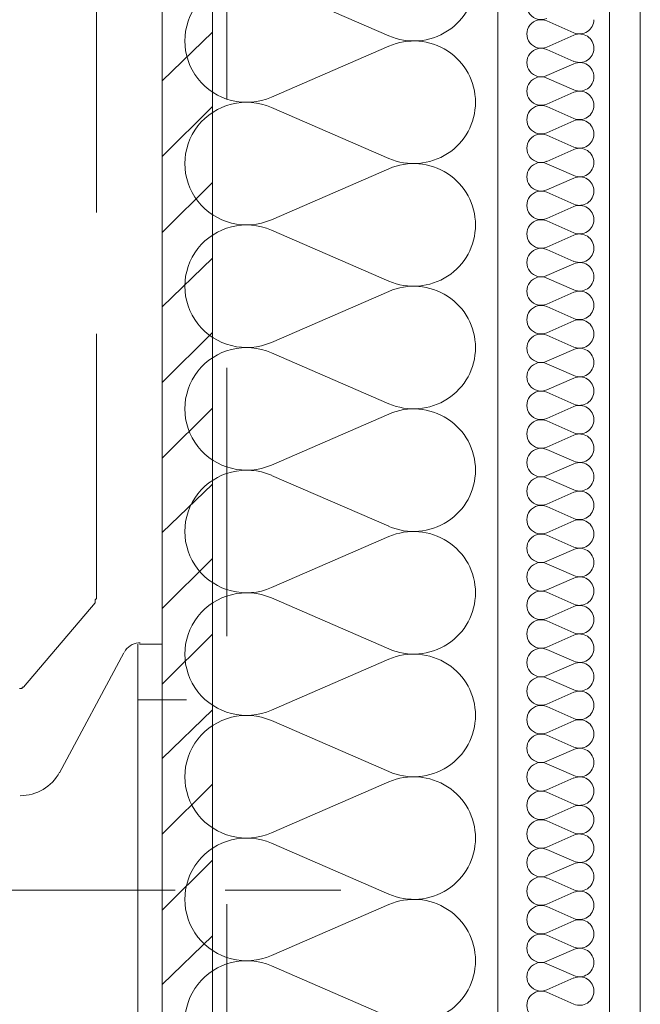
# Model space of a CAD drawing. Header units: millimetres. Extents: x 178516 to 426772, y -178579 to -115871.
# Tile 102 of 256: x 265407 to 265684, y -125404 to -124964. Entities that reach past the tile are written whole.
import ezdxf

# ---------------------------------------------------------------- set-up
doc = ezdxf.new("R2010")
doc.units = ezdxf.units.MM
doc.header["$MEASUREMENT"] = 0
doc.linetypes.add('Przerywana', pattern=[240, 120, -120])
doc.layers.get('0').update_dxf_attribs({"color": 252, "lineweight": 5})
for name, color, linetype, lineweight in [('Nowe_320-W Umeblowanie_Nr_pióra__103', 252, 'Continuous', 5), ('Nowe_320-W Umeblowanie_Nr_pióra__181', 252, 'Continuous', 5), ('Nowe_820-G Rysunki Obrazki_Nr_pióra__1', 252, 'Continuous', 5), ('Nowe_820-G Rysunki Obrazki_Nr_pióra__161', 252, 'Continuous', 5), ('Nowe_820-G Rysunki Obrazki_Nr_pióra__27', 252, 'Continuous', 5), ('Nowe_Nowe_220(1)-A Ściany zewnętrzne_Nr_pióra__103', 252, 'Continuous', 5), ('Nowe_Nowe_220(1)-A Ściany zewnętrzne_Nr_pióra__57', 252, 'Continuous', 5)]:
    doc.layers.add(name, color=color, linetype=linetype, lineweight=lineweight)

# ---------------------------------------------------------------- blocks, each defined once
blk = doc.blocks.new('podkład 20251118')
at = {"layer": 'Nowe_320-W Umeblowanie_Nr_pióra__103', "color": 252, "linetype": 'Continuous', "lineweight": 5}
for p, q in [((265519.24, -124948.22), (265571.76, -124971.04)), ((265571.76, -124975.64), (265519.24, -124998.46)), ((265519.24, -125003.07), (265571.76, -125025.89)), ((265571.76, -125030.49), (265519.24, -125053.31)), ((265519.24, -125057.92), (265571.76, -125080.74)), ((265571.76, -125085.35), (265519.24, -125108.16)), ((265519.24, -125112.77), (265571.76, -125135.59)), ((265571.76, -125140.2), (265519.24, -125163.02)), ((265519.24, -125167.63), (265571.76, -125190.44)), ((265571.76, -125195.05), (265519.24, -125217.87)), ((265519.24, -125222.48), (265571.76, -125245.3)), ((265571.76, -125249.9), (265519.24, -125272.72)), ((265519.24, -125277.33), (265571.76, -125300.15)), ((265571.76, -125304.76), (265519.24, -125327.57)), ((265519.24, -125332.18), (265571.76, -125355)), ((265571.76, -125359.61), (265519.24, -125382.43)), ((265519.24, -125387.03), (265571.76, -125409.85))]:
    blk.add_line(p, q, dxfattribs=at)
at = {"layer": 'Nowe_320-W Umeblowanie_Nr_pióra__103', "color": 252, "linetype": 'Continuous', "lineweight": 5, "extrusion": (0, 0, -1)}
for centre, major_axis, start_param, end_param in [((265508.15, -124973.34), (-27.65, 0), 4.299595, 8.266775), ((265582.86, -124945.91), (-27.65, 0), 3.141593, 5.125182), ((265582.86, -125000.76), (-27.65, 0), 1.158003, 3.141593), ((265508.15, -125028.19), (-27.65, 0), 4.299595, 8.266775), ((265582.86, -125000.77), (-27.65, 0), 3.141593, 5.125182), ((265582.86, -125055.62), (-27.65, 0), 1.158003, 3.141593), ((265508.15, -125083.04), (27.65, 0), 1.158002, 5.125182), ((265582.86, -125055.62), (-27.65, 0), 3.141593, 5.125182), ((265582.86, -125110.47), (-27.65, 0), 1.158003, 3.141593), ((265508.15, -125137.9), (-27.65, 0), 4.299595, 8.266775), ((265582.86, -125110.47), (-27.65, 0), 3.141593, 5.125182), ((265582.86, -125165.32), (-27.65, 0), 1.158003, 3.141593), ((265508.15, -125192.75), (-27.65, 0), 4.299595, 8.266775), ((265582.86, -125165.32), (-27.65, 0), 3.141593, 5.125182), ((265582.86, -125220.17), (-27.65, 0), 1.158003, 3.141593), ((265508.15, -125247.6), (-27.65, 0), 4.299595, 8.266775), ((265582.86, -125220.17), (-27.65, 0), 3.141593, 5.125182), ((265582.86, -125275.02), (-27.65, 0), 1.158003, 3.141593), ((265508.15, -125302.45), (27.65, 0), 1.158002, 5.125182), ((265582.86, -125275.03), (-27.65, 0), 3.141593, 5.125182), ((265582.86, -125329.88), (-27.65, 0), 1.158003, 3.141593), ((265508.15, -125357.3), (-27.65, 0), 4.299595, 8.266775), ((265582.86, -125329.88), (-27.65, 0), 3.141593, 5.125182), ((265582.86, -125384.73), (-27.65, 0), 1.158003, 3.141593), ((265508.15, -125412.16), (-27.65, 0), 4.299595, 8.266775), ((265582.86, -125384.73), (-27.65, 0), 3.141593, 5.125182)]:
    blk.add_ellipse(centre, major_axis=major_axis, ratio=0.991967, start_param=start_param, end_param=end_param, dxfattribs=at)
at = {"layer": 'Nowe_320-W Umeblowanie_Nr_pióra__181', "color": 252, "linetype": 'Continuous', "lineweight": 5}
for p, q in [((265642.44, -124964.35), (265654.56, -124969.67)), ((265642.44, -124964.35), (265654.56, -124969.67)), ((265642.44, -124964.35), (265654.56, -124969.67)), ((265654.56, -124970.74), (265642.44, -124976.06)), ((265654.56, -124970.74), (265642.44, -124976.06)), ((265654.56, -124970.74), (265642.44, -124976.06)), ((265642.44, -124977.13), (265654.56, -124982.45)), ((265642.44, -124977.13), (265654.56, -124982.45)), ((265642.44, -124977.13), (265654.56, -124982.45)), ((265654.56, -124983.52), (265642.44, -124988.84)), ((265654.56, -124983.52), (265642.44, -124988.84)), ((265654.56, -124983.52), (265642.44, -124988.84)), ((265642.44, -124989.91), (265654.56, -124995.23)), ((265642.44, -124989.91), (265654.56, -124995.23)), ((265642.44, -124989.91), (265654.56, -124995.23)), ((265654.56, -124996.3), (265642.44, -125001.62)), ((265654.56, -124996.3), (265642.44, -125001.62)), ((265654.56, -124996.3), (265642.44, -125001.62)), ((265642.44, -125002.69), (265654.56, -125008.01)), ((265642.44, -125002.69), (265654.56, -125008.01)), ((265642.44, -125002.69), (265654.56, -125008.01)), ((265654.56, -125009.08), (265642.44, -125014.4)), ((265654.56, -125009.08), (265642.44, -125014.4)), ((265654.56, -125009.08), (265642.44, -125014.4)), ((265642.44, -125015.47), (265654.56, -125020.79)), ((265642.44, -125015.47), (265654.56, -125020.79)), ((265642.44, -125015.47), (265654.56, -125020.79)), ((265654.56, -125021.86), (265642.44, -125027.18)), ((265654.56, -125021.86), (265642.44, -125027.18)), ((265654.56, -125021.86), (265642.44, -125027.18)), ((265642.44, -125028.25), (265654.56, -125033.57)), ((265642.44, -125028.25), (265654.56, -125033.57)), ((265642.44, -125028.25), (265654.56, -125033.57)), ((265654.56, -125034.64), (265642.44, -125039.96)), ((265654.56, -125034.64), (265642.44, -125039.96)), ((265654.56, -125034.64), (265642.44, -125039.96)), ((265642.44, -125041.03), (265654.56, -125046.35)), ((265642.44, -125041.03), (265654.56, -125046.35)), ((265642.44, -125041.03), (265654.56, -125046.35)), ((265654.56, -125047.42), (265642.44, -125052.74)), ((265654.56, -125047.42), (265642.44, -125052.74)), ((265654.56, -125047.42), (265642.44, -125052.74)), ((265642.44, -125053.81), (265654.56, -125059.13)), ((265642.44, -125053.81), (265654.56, -125059.13)), ((265642.44, -125053.81), (265654.56, -125059.13)), ((265654.56, -125060.2), (265642.44, -125065.52)), ((265654.56, -125060.2), (265642.44, -125065.52)), ((265654.56, -125060.2), (265642.44, -125065.52)), ((265642.44, -125066.59), (265654.56, -125071.91)), ((265642.44, -125066.59), (265654.56, -125071.91)), ((265642.44, -125066.59), (265654.56, -125071.91)), ((265654.56, -125072.98), (265642.44, -125078.3)), ((265654.56, -125072.98), (265642.44, -125078.3)), ((265654.56, -125072.98), (265642.44, -125078.3)), ((265642.44, -125079.37), (265654.56, -125084.69)), ((265642.44, -125079.37), (265654.56, -125084.69)), ((265642.44, -125079.37), (265654.56, -125084.69)), ((265654.56, -125085.76), (265642.44, -125091.08)), ((265654.56, -125085.76), (265642.44, -125091.08)), ((265654.56, -125085.76), (265642.44, -125091.08)), ((265642.44, -125092.15), (265654.56, -125097.47)), ((265642.44, -125092.15), (265654.56, -125097.47)), ((265642.44, -125092.15), (265654.56, -125097.47)), ((265654.56, -125098.54), (265642.44, -125103.85)), ((265654.56, -125098.54), (265642.44, -125103.85)), ((265654.56, -125098.54), (265642.44, -125103.85)), ((265642.44, -125104.93), (265654.56, -125110.24)), ((265642.44, -125104.93), (265654.56, -125110.24)), ((265642.44, -125104.93), (265654.56, -125110.24)), ((265654.56, -125111.32), (265642.44, -125116.63)), ((265654.56, -125111.32), (265642.44, -125116.63)), ((265654.56, -125111.32), (265642.44, -125116.63)), ((265642.44, -125117.71), (265654.56, -125123.02)), ((265642.44, -125117.71), (265654.56, -125123.02)), ((265642.44, -125117.71), (265654.56, -125123.02)), ((265654.56, -125124.1), (265642.44, -125129.41)), ((265654.56, -125124.1), (265642.44, -125129.41)), ((265654.56, -125124.1), (265642.44, -125129.41)), ((265642.44, -125130.49), (265654.56, -125135.8)), ((265642.44, -125130.49), (265654.56, -125135.8)), ((265642.44, -125130.49), (265654.56, -125135.8)), ((265654.56, -125136.88), (265642.44, -125142.19)), ((265654.56, -125136.88), (265642.44, -125142.19)), ((265654.56, -125136.88), (265642.44, -125142.19)), ((265642.44, -125143.27), (265654.56, -125148.58)), ((265642.44, -125143.27), (265654.56, -125148.58)), ((265642.44, -125143.27), (265654.56, -125148.58)), ((265654.56, -125149.66), (265642.44, -125154.97)), ((265654.56, -125149.66), (265642.44, -125154.97)), ((265654.56, -125149.66), (265642.44, -125154.97)), ((265642.44, -125156.05), (265654.56, -125161.36)), ((265642.44, -125156.05), (265654.56, -125161.36)), ((265642.44, -125156.05), (265654.56, -125161.36)), ((265654.56, -125162.44), (265642.44, -125167.75)), ((265654.56, -125162.44), (265642.44, -125167.75)), ((265654.56, -125162.44), (265642.44, -125167.75)), ((265642.44, -125168.83), (265654.56, -125174.14)), ((265642.44, -125168.83), (265654.56, -125174.14)), ((265642.44, -125168.83), (265654.56, -125174.14)), ((265654.56, -125175.22), (265642.44, -125180.53)), ((265654.56, -125175.22), (265642.44, -125180.53)), ((265654.56, -125175.22), (265642.44, -125180.53)), ((265642.44, -125181.61), (265654.56, -125186.92)), ((265642.44, -125181.61), (265654.56, -125186.92)), ((265642.44, -125181.61), (265654.56, -125186.92)), ((265654.56, -125188), (265642.44, -125193.31)), ((265654.56, -125188), (265642.44, -125193.31)), ((265654.56, -125188), (265642.44, -125193.31)), ((265642.44, -125194.39), (265654.56, -125199.7)), ((265642.44, -125194.39), (265654.56, -125199.7)), ((265642.44, -125194.39), (265654.56, -125199.7)), ((265654.56, -125200.78), (265642.44, -125206.09)), ((265654.56, -125200.78), (265642.44, -125206.09)), ((265654.56, -125200.78), (265642.44, -125206.09)), ((265642.44, -125207.17), (265654.56, -125212.48)), ((265642.44, -125207.17), (265654.56, -125212.48)), ((265642.44, -125207.17), (265654.56, -125212.48)), ((265654.56, -125213.56), (265642.44, -125218.87)), ((265654.56, -125213.56), (265642.44, -125218.87)), ((265654.56, -125213.56), (265642.44, -125218.87)), ((265642.44, -125219.95), (265654.56, -125225.26)), ((265642.44, -125219.95), (265654.56, -125225.26)), ((265642.44, -125219.95), (265654.56, -125225.26)), ((265654.56, -125226.34), (265642.44, -125231.65)), ((265654.56, -125226.34), (265642.44, -125231.65)), ((265654.56, -125226.34), (265642.44, -125231.65)), ((265642.44, -125232.73), (265654.56, -125238.04)), ((265642.44, -125232.73), (265654.56, -125238.04)), ((265642.44, -125232.73), (265654.56, -125238.04)), ((265654.56, -125239.12), (265642.44, -125244.43)), ((265654.56, -125239.12), (265642.44, -125244.43)), ((265654.56, -125239.12), (265642.44, -125244.43)), ((265642.44, -125245.51), (265654.56, -125250.82)), ((265642.44, -125245.51), (265654.56, -125250.82)), ((265642.44, -125245.51), (265654.56, -125250.82)), ((265654.56, -125251.9), (265642.44, -125257.21)), ((265654.56, -125251.9), (265642.44, -125257.21)), ((265654.56, -125251.9), (265642.44, -125257.21)), ((265642.44, -125258.29), (265654.56, -125263.6)), ((265642.44, -125258.29), (265654.56, -125263.6)), ((265642.44, -125258.29), (265654.56, -125263.6)), ((265654.56, -125264.68), (265642.44, -125269.99)), ((265654.56, -125264.68), (265642.44, -125269.99)), ((265654.56, -125264.68), (265642.44, -125269.99)), ((265642.44, -125271.07), (265654.56, -125276.38)), ((265642.44, -125271.07), (265654.56, -125276.38)), ((265642.44, -125271.07), (265654.56, -125276.38)), ((265654.56, -125277.45), (265642.44, -125282.77)), ((265654.56, -125277.45), (265642.44, -125282.77)), ((265654.56, -125277.45), (265642.44, -125282.77)), ((265642.44, -125283.84), (265654.56, -125289.16)), ((265642.44, -125283.84), (265654.56, -125289.16)), ((265642.44, -125283.84), (265654.56, -125289.16)), ((265654.56, -125290.23), (265642.44, -125295.55)), ((265654.56, -125290.23), (265642.44, -125295.55)), ((265654.56, -125290.23), (265642.44, -125295.55)), ((265642.44, -125296.62), (265654.56, -125301.94)), ((265642.44, -125296.62), (265654.56, -125301.94)), ((265642.44, -125296.62), (265654.56, -125301.94)), ((265654.56, -125303.01), (265642.44, -125308.33)), ((265654.56, -125303.01), (265642.44, -125308.33)), ((265654.56, -125303.01), (265642.44, -125308.33)), ((265642.44, -125309.4), (265654.56, -125314.72)), ((265642.44, -125309.4), (265654.56, -125314.72)), ((265642.44, -125309.4), (265654.56, -125314.72)), ((265654.56, -125315.79), (265642.44, -125321.11)), ((265654.56, -125315.79), (265642.44, -125321.11)), ((265654.56, -125315.79), (265642.44, -125321.11)), ((265642.44, -125322.18), (265654.56, -125327.5)), ((265642.44, -125322.18), (265654.56, -125327.5)), ((265642.44, -125322.18), (265654.56, -125327.5)), ((265654.56, -125328.57), (265642.44, -125333.89)), ((265654.56, -125328.57), (265642.44, -125333.89)), ((265654.56, -125328.57), (265642.44, -125333.89)), ((265642.44, -125334.96), (265654.56, -125340.28)), ((265642.44, -125334.96), (265654.56, -125340.28)), ((265642.44, -125334.96), (265654.56, -125340.28)), ((265654.56, -125341.35), (265642.44, -125346.67)), ((265654.56, -125341.35), (265642.44, -125346.67)), ((265654.56, -125341.35), (265642.44, -125346.67)), ((265642.44, -125347.74), (265654.56, -125353.06)), ((265642.44, -125347.74), (265654.56, -125353.06)), ((265642.44, -125347.74), (265654.56, -125353.06)), ((265654.56, -125354.13), (265642.44, -125359.45)), ((265654.56, -125354.13), (265642.44, -125359.45)), ((265654.56, -125354.13), (265642.44, -125359.45)), ((265642.44, -125360.52), (265654.56, -125365.84)), ((265642.44, -125360.52), (265654.56, -125365.84)), ((265642.44, -125360.52), (265654.56, -125365.84)), ((265654.56, -125366.91), (265642.44, -125372.23)), ((265654.56, -125366.91), (265642.44, -125372.23)), ((265654.56, -125366.91), (265642.44, -125372.23)), ((265642.44, -125373.3), (265654.56, -125378.62)), ((265642.44, -125373.3), (265654.56, -125378.62)), ((265642.44, -125373.3), (265654.56, -125378.62)), ((265654.56, -125379.69), (265642.44, -125385.01)), ((265654.56, -125379.69), (265642.44, -125385.01)), ((265654.56, -125379.69), (265642.44, -125385.01)), ((265642.44, -125386.08), (265654.56, -125391.4)), ((265642.44, -125386.08), (265654.56, -125391.4)), ((265642.44, -125386.08), (265654.56, -125391.4)), ((265654.56, -125392.47), (265642.44, -125397.79)), ((265654.56, -125392.47), (265642.44, -125397.79)), ((265654.56, -125392.47), (265642.44, -125397.79)), ((265642.44, -125398.86), (265654.56, -125404.18)), ((265642.44, -125398.86), (265654.56, -125404.18)), ((265642.44, -125398.86), (265654.56, -125404.18))]:
    blk.add_line(p, q, dxfattribs=at)
at = {"layer": 'Nowe_320-W Umeblowanie_Nr_pióra__181', "color": 252, "linetype": 'Continuous', "lineweight": 5, "extrusion": (0, 0, -1)}
for centre, major_axis, start_param, end_param in [((265639.88, -124957.42), (6.39, 0), 1.158002, 5.125182), ((265639.88, -124957.42), (6.39, 0), 1.158002, 5.125182), ((265639.88, -124957.42), (6.39, 0), 1.158002, 5.125182), ((265639.88, -124970.2), (6.39, 0), 1.158002, 5.125182), ((265639.88, -124970.2), (6.39, 0), 1.158002, 5.125182), ((265639.88, -124970.2), (6.39, 0), 1.158002, 5.125182), ((265657.12, -124963.81), (-6.39, 0), 3.141593, 5.125182), ((265657.12, -124963.81), (-6.39, 0), 3.141593, 5.125182), ((265657.12, -124963.81), (-6.39, 0), 3.141593, 5.125182), ((265657.12, -124976.59), (-6.39, 0), 1.158003, 3.141593), ((265657.12, -124976.59), (-6.39, 0), 1.158003, 3.141593), ((265657.12, -124976.59), (-6.39, 0), 1.158003, 3.141593), ((265639.88, -124982.98), (6.39, 0), 1.158002, 5.125182), ((265639.88, -124982.98), (6.39, 0), 1.158002, 5.125182), ((265639.88, -124982.98), (6.39, 0), 1.158002, 5.125182), ((265657.12, -124976.59), (-6.39, 0), 3.141593, 5.125182), ((265657.12, -124976.59), (-6.39, 0), 3.141593, 5.125182), ((265657.12, -124976.59), (-6.39, 0), 3.141593, 5.125182), ((265657.12, -124989.37), (-6.39, 0), 1.158003, 3.141593), ((265657.12, -124989.37), (-6.39, 0), 1.158003, 3.141593), ((265657.12, -124989.37), (-6.39, 0), 1.158003, 3.141593), ((265639.88, -124995.76), (-6.39, 0), 4.299595, 8.266775), ((265639.88, -124995.76), (-6.39, 0), 4.299595, 8.266775), ((265639.88, -124995.76), (-6.39, 0), 4.299595, 8.266775), ((265657.12, -124989.37), (-6.39, 0), 3.141593, 5.125182), ((265657.12, -124989.37), (-6.39, 0), 3.141593, 5.125182), ((265657.12, -124989.37), (-6.39, 0), 3.141593, 5.125182), ((265657.12, -125002.15), (-6.39, 0), 1.158003, 3.141593), ((265657.12, -125002.15), (-6.39, 0), 1.158003, 3.141593), ((265657.12, -125002.15), (-6.39, 0), 1.158003, 3.141593), ((265639.88, -125008.54), (-6.39, 0), 4.299595, 8.266775), ((265639.88, -125008.54), (-6.39, 0), 4.299595, 8.266775), ((265639.88, -125008.54), (-6.39, 0), 4.299595, 8.266775), ((265657.12, -125002.15), (-6.39, 0), 3.141593, 5.125182), ((265657.12, -125002.15), (-6.39, 0), 3.141593, 5.125182), ((265657.12, -125002.15), (-6.39, 0), 3.141593, 5.125182), ((265657.12, -125014.93), (-6.39, 0), 1.158003, 3.141593), ((265657.12, -125014.93), (-6.39, 0), 1.158003, 3.141593), ((265657.12, -125014.93), (-6.39, 0), 1.158003, 3.141593), ((265639.88, -125021.32), (-6.39, 0), 4.299595, 8.266775), ((265639.88, -125021.32), (-6.39, 0), 4.299595, 8.266775), ((265639.88, -125021.32), (-6.39, 0), 4.299595, 8.266775), ((265657.12, -125014.93), (-6.39, 0), 3.141593, 5.125182), ((265657.12, -125014.93), (-6.39, 0), 3.141593, 5.125182), ((265657.12, -125014.93), (-6.39, 0), 3.141593, 5.125182), ((265657.12, -125027.71), (-6.39, 0), 1.158003, 3.141593), ((265657.12, -125027.71), (-6.39, 0), 1.158003, 3.141593), ((265657.12, -125027.71), (-6.39, 0), 1.158003, 3.141593), ((265639.88, -125034.1), (6.39, 0), 1.158002, 5.125182), ((265639.88, -125034.1), (6.39, 0), 1.158002, 5.125182), ((265639.88, -125034.1), (6.39, 0), 1.158002, 5.125182), ((265657.12, -125027.71), (-6.39, 0), 3.141593, 5.125182), ((265657.12, -125027.71), (-6.39, 0), 3.141593, 5.125182), ((265657.12, -125027.71), (-6.39, 0), 3.141593, 5.125182), ((265657.12, -125040.49), (-6.39, 0), 1.158003, 3.141593), ((265657.12, -125040.49), (-6.39, 0), 1.158003, 3.141593), ((265657.12, -125040.49), (-6.39, 0), 1.158003, 3.141593), ((265639.88, -125046.88), (6.39, 0), 1.158002, 5.125182), ((265639.88, -125046.88), (6.39, 0), 1.158002, 5.125182), ((265639.88, -125046.88), (6.39, 0), 1.158002, 5.125182), ((265657.12, -125040.49), (-6.39, 0), 3.141593, 5.125182), ((265657.12, -125040.49), (-6.39, 0), 3.141593, 5.125182), ((265657.12, -125040.49), (-6.39, 0), 3.141593, 5.125182), ((265657.12, -125053.27), (-6.39, 0), 1.158003, 3.141593), ((265657.12, -125053.27), (-6.39, 0), 1.158003, 3.141593), ((265657.12, -125053.27), (-6.39, 0), 1.158003, 3.141593), ((265639.88, -125059.66), (6.39, 0), 1.158002, 5.125182), ((265639.88, -125059.66), (6.39, 0), 1.158002, 5.125182), ((265639.88, -125059.66), (6.39, 0), 1.158002, 5.125182), ((265657.12, -125053.27), (-6.39, 0), 3.141593, 5.125182), ((265657.12, -125053.27), (-6.39, 0), 3.141593, 5.125182), ((265657.12, -125053.27), (-6.39, 0), 3.141593, 5.125182), ((265657.12, -125066.05), (-6.39, 0), 1.158003, 3.141593), ((265657.12, -125066.05), (-6.39, 0), 1.158003, 3.141593), ((265657.12, -125066.05), (-6.39, 0), 1.158003, 3.141593), ((265639.88, -125072.44), (6.39, 0), 1.158002, 5.125182), ((265639.88, -125072.44), (6.39, 0), 1.158002, 5.125182), ((265639.88, -125072.44), (6.39, 0), 1.158002, 5.125182), ((265657.12, -125066.05), (-6.39, 0), 3.141593, 5.125182), ((265657.12, -125066.05), (-6.39, 0), 3.141593, 5.125182), ((265657.12, -125066.05), (-6.39, 0), 3.141593, 5.125182), ((265657.12, -125078.83), (-6.39, 0), 1.158003, 3.141593), ((265657.12, -125078.83), (-6.39, 0), 1.158003, 3.141593), ((265657.12, -125078.83), (-6.39, 0), 1.158003, 3.141593), ((265639.88, -125085.22), (6.39, 0), 1.158002, 5.125182), ((265639.88, -125085.22), (6.39, 0), 1.158002, 5.125182), ((265639.88, -125085.22), (6.39, 0), 1.158002, 5.125182), ((265657.12, -125078.83), (-6.39, 0), 3.141593, 5.125182), ((265657.12, -125078.83), (-6.39, 0), 3.141593, 5.125182), ((265657.12, -125078.83), (-6.39, 0), 3.141593, 5.125182), ((265657.12, -125091.61), (-6.39, 0), 1.158003, 3.141593), ((265657.12, -125091.61), (-6.39, 0), 1.158003, 3.141593), ((265657.12, -125091.61), (-6.39, 0), 1.158003, 3.141593), ((265639.88, -125098), (6.39, 0), 1.158002, 5.125182), ((265639.88, -125098), (6.39, 0), 1.158002, 5.125182), ((265639.88, -125098), (6.39, 0), 1.158002, 5.125182), ((265657.12, -125091.61), (-6.39, 0), 3.141593, 5.125182), ((265657.12, -125091.61), (-6.39, 0), 3.141593, 5.125182), ((265657.12, -125091.61), (-6.39, 0), 3.141593, 5.125182), ((265657.12, -125104.39), (-6.39, 0), 1.158003, 3.141593), ((265657.12, -125104.39), (-6.39, 0), 1.158003, 3.141593), ((265657.12, -125104.39), (-6.39, 0), 1.158003, 3.141593), ((265639.88, -125110.78), (6.39, 0), 1.158002, 5.125182), ((265639.88, -125110.78), (6.39, 0), 1.158002, 5.125182), ((265639.88, -125110.78), (6.39, 0), 1.158002, 5.125182), ((265657.12, -125104.39), (-6.39, 0), 3.141593, 5.125182), ((265657.12, -125104.39), (-6.39, 0), 3.141593, 5.125182), ((265657.12, -125104.39), (-6.39, 0), 3.141593, 5.125182), ((265657.12, -125117.17), (-6.39, 0), 1.158003, 3.141593), ((265657.12, -125117.17), (-6.39, 0), 1.158003, 3.141593), ((265657.12, -125117.17), (-6.39, 0), 1.158003, 3.141593), ((265639.88, -125123.56), (6.39, 0), 1.158002, 5.125182), ((265639.88, -125123.56), (6.39, 0), 1.158002, 5.125182), ((265639.88, -125123.56), (6.39, 0), 1.158002, 5.125182), ((265657.12, -125117.17), (-6.39, 0), 3.141593, 5.125182), ((265657.12, -125117.17), (-6.39, 0), 3.141593, 5.125182), ((265657.12, -125117.17), (-6.39, 0), 3.141593, 5.125182), ((265657.12, -125129.95), (-6.39, 0), 1.158003, 3.141593), ((265657.12, -125129.95), (-6.39, 0), 1.158003, 3.141593), ((265657.12, -125129.95), (-6.39, 0), 1.158003, 3.141593), ((265639.88, -125136.34), (6.39, 0), 1.158002, 5.125182), ((265639.88, -125136.34), (6.39, 0), 1.158002, 5.125182), ((265639.88, -125136.34), (6.39, 0), 1.158002, 5.125182), ((265657.12, -125129.95), (-6.39, 0), 3.141593, 5.125182), ((265657.12, -125129.95), (-6.39, 0), 3.141593, 5.125182), ((265657.12, -125129.95), (-6.39, 0), 3.141593, 5.125182), ((265657.12, -125142.73), (-6.39, 0), 1.158003, 3.141593), ((265657.12, -125142.73), (-6.39, 0), 1.158003, 3.141593), ((265657.12, -125142.73), (-6.39, 0), 1.158003, 3.141593), ((265639.88, -125149.12), (6.39, 0), 1.158002, 5.125182), ((265639.88, -125149.12), (6.39, 0), 1.158002, 5.125182), ((265639.88, -125149.12), (6.39, 0), 1.158002, 5.125182), ((265657.12, -125142.73), (-6.39, 0), 3.141593, 5.125182), ((265657.12, -125142.73), (-6.39, 0), 3.141593, 5.125182), ((265657.12, -125142.73), (-6.39, 0), 3.141593, 5.125182), ((265657.12, -125155.51), (-6.39, 0), 1.158003, 3.141593), ((265657.12, -125155.51), (-6.39, 0), 1.158003, 3.141593), ((265657.12, -125155.51), (-6.39, 0), 1.158003, 3.141593), ((265639.88, -125161.9), (-6.39, 0), 4.299595, 8.266775), ((265639.88, -125161.9), (-6.39, 0), 4.299595, 8.266775), ((265639.88, -125161.9), (-6.39, 0), 4.299595, 8.266775), ((265657.12, -125155.51), (-6.39, 0), 3.141593, 5.125182), ((265657.12, -125155.51), (-6.39, 0), 3.141593, 5.125182), ((265657.12, -125155.51), (-6.39, 0), 3.141593, 5.125182), ((265657.12, -125168.29), (-6.39, 0), 1.158003, 3.141593), ((265657.12, -125168.29), (-6.39, 0), 1.158003, 3.141593), ((265657.12, -125168.29), (-6.39, 0), 1.158003, 3.141593), ((265639.88, -125174.68), (-6.39, 0), 4.299595, 8.266775), ((265639.88, -125174.68), (-6.39, 0), 4.299595, 8.266775), ((265639.88, -125174.68), (-6.39, 0), 4.299595, 8.266775), ((265657.12, -125168.29), (-6.39, 0), 3.141593, 5.125182), ((265657.12, -125168.29), (-6.39, 0), 3.141593, 5.125182), ((265657.12, -125168.29), (-6.39, 0), 3.141593, 5.125182), ((265657.12, -125181.07), (-6.39, 0), 1.158003, 3.141593), ((265657.12, -125181.07), (-6.39, 0), 1.158003, 3.141593), ((265657.12, -125181.07), (-6.39, 0), 1.158003, 3.141593), ((265639.88, -125187.46), (-6.39, 0), 4.299595, 8.266775), ((265639.88, -125187.46), (-6.39, 0), 4.299595, 8.266775), ((265639.88, -125187.46), (-6.39, 0), 4.299595, 8.266775), ((265657.12, -125181.07), (-6.39, 0), 3.141593, 5.125182), ((265657.12, -125181.07), (-6.39, 0), 3.141593, 5.125182), ((265657.12, -125181.07), (-6.39, 0), 3.141593, 5.125182), ((265657.12, -125193.85), (-6.39, 0), 1.158003, 3.141593), ((265657.12, -125193.85), (-6.39, 0), 1.158003, 3.141593), ((265657.12, -125193.85), (-6.39, 0), 1.158003, 3.141593), ((265639.88, -125200.24), (6.39, 0), 1.158002, 5.125182), ((265639.88, -125200.24), (6.39, 0), 1.158002, 5.125182), ((265639.88, -125200.24), (6.39, 0), 1.158002, 5.125182), ((265657.12, -125193.85), (-6.39, 0), 3.141593, 5.125182), ((265657.12, -125193.85), (-6.39, 0), 3.141593, 5.125182), ((265657.12, -125193.85), (-6.39, 0), 3.141593, 5.125182), ((265657.12, -125206.63), (-6.39, 0), 1.158003, 3.141593), ((265657.12, -125206.63), (-6.39, 0), 1.158003, 3.141593), ((265657.12, -125206.63), (-6.39, 0), 1.158003, 3.141593), ((265639.88, -125213.02), (6.39, 0), 1.158002, 5.125182), ((265639.88, -125213.02), (6.39, 0), 1.158002, 5.125182), ((265639.88, -125213.02), (6.39, 0), 1.158002, 5.125182), ((265657.12, -125206.63), (-6.39, 0), 3.141593, 5.125182), ((265657.12, -125206.63), (-6.39, 0), 3.141593, 5.125182), ((265657.12, -125206.63), (-6.39, 0), 3.141593, 5.125182), ((265657.12, -125219.41), (-6.39, 0), 1.158003, 3.141593), ((265657.12, -125219.41), (-6.39, 0), 1.158003, 3.141593), ((265657.12, -125219.41), (-6.39, 0), 1.158003, 3.141593), ((265639.88, -125225.8), (6.39, 0), 1.158002, 5.125182), ((265639.88, -125225.8), (6.39, 0), 1.158002, 5.125182), ((265639.88, -125225.8), (6.39, 0), 1.158002, 5.125182), ((265657.12, -125219.41), (-6.39, 0), 3.141593, 5.125182), ((265657.12, -125219.41), (-6.39, 0), 3.141593, 5.125182), ((265657.12, -125219.41), (-6.39, 0), 3.141593, 5.125182), ((265657.12, -125232.19), (-6.39, 0), 1.158003, 3.141593), ((265657.12, -125232.19), (-6.39, 0), 1.158003, 3.141593), ((265657.12, -125232.19), (-6.39, 0), 1.158003, 3.141593), ((265639.88, -125238.58), (6.39, 0), 1.158002, 5.125182), ((265639.88, -125238.58), (6.39, 0), 1.158002, 5.125182), ((265639.88, -125238.58), (6.39, 0), 1.158002, 5.125182), ((265657.12, -125232.19), (-6.39, 0), 3.141593, 5.125182), ((265657.12, -125232.19), (-6.39, 0), 3.141593, 5.125182), ((265657.12, -125232.19), (-6.39, 0), 3.141593, 5.125182), ((265657.12, -125244.97), (-6.39, 0), 1.158003, 3.141593), ((265657.12, -125244.97), (-6.39, 0), 1.158003, 3.141593), ((265657.12, -125244.97), (-6.39, 0), 1.158003, 3.141593), ((265639.88, -125251.36), (6.39, 0), 1.158002, 5.125182), ((265639.88, -125251.36), (6.39, 0), 1.158002, 5.125182), ((265639.88, -125251.36), (6.39, 0), 1.158002, 5.125182), ((265657.12, -125244.97), (-6.39, 0), 3.141593, 5.125182), ((265657.12, -125244.97), (-6.39, 0), 3.141593, 5.125182), ((265657.12, -125244.97), (-6.39, 0), 3.141593, 5.125182), ((265657.12, -125257.75), (-6.39, 0), 1.158003, 3.141593), ((265657.12, -125257.75), (-6.39, 0), 1.158003, 3.141593), ((265657.12, -125257.75), (-6.39, 0), 1.158003, 3.141593), ((265639.88, -125264.14), (6.39, 0), 1.158002, 5.125182), ((265639.88, -125264.14), (6.39, 0), 1.158002, 5.125182), ((265639.88, -125264.14), (6.39, 0), 1.158002, 5.125182), ((265657.12, -125257.75), (-6.39, 0), 3.141593, 5.125182), ((265657.12, -125257.75), (-6.39, 0), 3.141593, 5.125182), ((265657.12, -125257.75), (-6.39, 0), 3.141593, 5.125182), ((265657.12, -125270.53), (-6.39, 0), 1.158003, 3.141593), ((265657.12, -125270.53), (-6.39, 0), 1.158003, 3.141593), ((265657.12, -125270.53), (-6.39, 0), 1.158003, 3.141593), ((265639.88, -125276.92), (6.39, 0), 1.158002, 5.125182), ((265639.88, -125276.92), (6.39, 0), 1.158002, 5.125182), ((265639.88, -125276.92), (6.39, 0), 1.158002, 5.125182), ((265657.12, -125270.53), (-6.39, 0), 3.141593, 5.125182), ((265657.12, -125270.53), (-6.39, 0), 3.141593, 5.125182), ((265657.12, -125270.53), (-6.39, 0), 3.141593, 5.125182), ((265657.12, -125283.31), (-6.39, 0), 1.158003, 3.141593), ((265657.12, -125283.31), (-6.39, 0), 1.158003, 3.141593), ((265657.12, -125283.31), (-6.39, 0), 1.158003, 3.141593), ((265639.88, -125289.7), (6.39, 0), 1.158002, 5.125182), ((265639.88, -125289.7), (6.39, 0), 1.158002, 5.125182), ((265639.88, -125289.7), (6.39, 0), 1.158002, 5.125182), ((265657.12, -125283.31), (-6.39, 0), 3.141593, 5.125182), ((265657.12, -125283.31), (-6.39, 0), 3.141593, 5.125182), ((265657.12, -125283.31), (-6.39, 0), 3.141593, 5.125182), ((265657.12, -125296.09), (-6.39, 0), 1.158003, 3.141593), ((265657.12, -125296.09), (-6.39, 0), 1.158003, 3.141593), ((265657.12, -125296.09), (-6.39, 0), 1.158003, 3.141593), ((265639.88, -125302.48), (6.39, 0), 1.158002, 5.125182), ((265639.88, -125302.48), (6.39, 0), 1.158002, 5.125182), ((265639.88, -125302.48), (6.39, 0), 1.158002, 5.125182), ((265657.12, -125296.09), (-6.39, 0), 3.141593, 5.125182), ((265657.12, -125296.09), (-6.39, 0), 3.141593, 5.125182), ((265657.12, -125296.09), (-6.39, 0), 3.141593, 5.125182), ((265657.12, -125308.87), (-6.39, 0), 1.158003, 3.141593), ((265657.12, -125308.87), (-6.39, 0), 1.158003, 3.141593), ((265657.12, -125308.87), (-6.39, 0), 1.158003, 3.141593), ((265639.88, -125315.26), (-6.39, 0), 4.299595, 8.266775), ((265639.88, -125315.26), (-6.39, 0), 4.299595, 8.266775), ((265639.88, -125315.26), (-6.39, 0), 4.299595, 8.266775), ((265657.12, -125308.87), (-6.39, 0), 3.141593, 5.125182), ((265657.12, -125308.87), (-6.39, 0), 3.141593, 5.125182), ((265657.12, -125308.87), (-6.39, 0), 3.141593, 5.125182), ((265657.12, -125321.65), (-6.39, 0), 1.158003, 3.141593), ((265657.12, -125321.65), (-6.39, 0), 1.158003, 3.141593), ((265657.12, -125321.65), (-6.39, 0), 1.158003, 3.141593), ((265639.88, -125328.04), (-6.39, 0), 4.299595, 8.266775), ((265639.88, -125328.04), (-6.39, 0), 4.299595, 8.266775), ((265639.88, -125328.04), (-6.39, 0), 4.299595, 8.266775), ((265657.12, -125321.65), (-6.39, 0), 3.141593, 5.125182), ((265657.12, -125321.65), (-6.39, 0), 3.141593, 5.125182), ((265657.12, -125321.65), (-6.39, 0), 3.141593, 5.125182), ((265657.12, -125334.43), (-6.39, 0), 1.158003, 3.141593), ((265657.12, -125334.43), (-6.39, 0), 1.158003, 3.141593), ((265657.12, -125334.43), (-6.39, 0), 1.158003, 3.141593), ((265639.88, -125340.82), (-6.39, 0), 4.299595, 8.266775), ((265639.88, -125340.82), (-6.39, 0), 4.299595, 8.266775), ((265639.88, -125340.82), (-6.39, 0), 4.299595, 8.266775), ((265657.12, -125334.43), (-6.39, 0), 3.141593, 5.125182), ((265657.12, -125334.43), (-6.39, 0), 3.141593, 5.125182), ((265657.12, -125334.43), (-6.39, 0), 3.141593, 5.125182), ((265657.12, -125347.21), (-6.39, 0), 1.158003, 3.141593), ((265657.12, -125347.21), (-6.39, 0), 1.158003, 3.141593), ((265657.12, -125347.21), (-6.39, 0), 1.158003, 3.141593), ((265639.88, -125353.6), (-6.39, 0), 4.299595, 8.266775), ((265639.88, -125353.6), (-6.39, 0), 4.299595, 8.266775), ((265639.88, -125353.6), (-6.39, 0), 4.299595, 8.266775), ((265657.12, -125347.21), (-6.39, 0), 3.141593, 5.125182), ((265657.12, -125347.21), (-6.39, 0), 3.141593, 5.125182), ((265657.12, -125347.21), (-6.39, 0), 3.141593, 5.125182), ((265657.12, -125359.99), (-6.39, 0), 1.158003, 3.141593), ((265657.12, -125359.99), (-6.39, 0), 1.158003, 3.141593), ((265657.12, -125359.99), (-6.39, 0), 1.158003, 3.141593), ((265639.88, -125366.38), (6.39, 0), 1.158002, 5.125182), ((265639.88, -125366.38), (6.39, 0), 1.158002, 5.125182), ((265639.88, -125366.38), (6.39, 0), 1.158002, 5.125182), ((265657.12, -125359.99), (-6.39, 0), 3.141593, 5.125182), ((265657.12, -125359.99), (-6.39, 0), 3.141593, 5.125182), ((265657.12, -125359.99), (-6.39, 0), 3.141593, 5.125182), ((265657.12, -125372.77), (-6.39, 0), 1.158003, 3.141593), ((265657.12, -125372.77), (-6.39, 0), 1.158003, 3.141593), ((265657.12, -125372.77), (-6.39, 0), 1.158003, 3.141593), ((265639.88, -125379.16), (6.39, 0), 1.158002, 5.125182), ((265639.88, -125379.16), (6.39, 0), 1.158002, 5.125182), ((265639.88, -125379.16), (6.39, 0), 1.158002, 5.125182), ((265657.12, -125372.77), (-6.39, 0), 3.141593, 5.125182), ((265657.12, -125372.77), (-6.39, 0), 3.141593, 5.125182), ((265657.12, -125372.77), (-6.39, 0), 3.141593, 5.125182), ((265657.12, -125385.55), (-6.39, 0), 1.158003, 3.141593), ((265657.12, -125385.55), (-6.39, 0), 1.158003, 3.141593), ((265657.12, -125385.55), (-6.39, 0), 1.158003, 3.141593), ((265639.88, -125391.94), (6.39, 0), 1.158002, 5.125182), ((265639.88, -125391.94), (6.39, 0), 1.158002, 5.125182), ((265639.88, -125391.94), (6.39, 0), 1.158002, 5.125182), ((265657.12, -125385.55), (-6.39, 0), 3.141593, 5.125182), ((265657.12, -125385.55), (-6.39, 0), 3.141593, 5.125182), ((265657.12, -125385.55), (-6.39, 0), 3.141593, 5.125182), ((265657.12, -125398.33), (-6.39, 0), 1.158003, 3.141593), ((265657.12, -125398.33), (-6.39, 0), 1.158003, 3.141593), ((265657.12, -125398.33), (-6.39, 0), 1.158003, 3.141593), ((265639.88, -125404.72), (6.39, 0), 1.158002, 5.125182), ((265639.88, -125404.72), (6.39, 0), 1.158002, 5.125182), ((265639.88, -125404.72), (6.39, 0), 1.158002, 5.125182), ((265657.12, -125398.33), (-6.39, 0), 3.141593, 5.125182), ((265657.12, -125398.33), (-6.39, 0), 3.141593, 5.125182), ((265657.12, -125398.33), (-6.39, 0), 3.141593, 5.125182)]:
    blk.add_ellipse(centre, major_axis=major_axis, ratio=0.99851, start_param=start_param, end_param=end_param, dxfattribs=at)
at = {"layer": 'Nowe_820-G Rysunki Obrazki_Nr_pióra__1', "color": 252, "linetype": 'Continuous', "lineweight": 5}
for p, q in [((265620.45, -126368.45), (265620.45, -124207.75)), ((265470.41, -124287.69), (265470.41, -126218.44))]:
    blk.add_line(p, q, dxfattribs=at)
at = {"layer": 'Nowe_820-G Rysunki Obrazki_Nr_pióra__161', "color": 252, "linetype": 'Continuous', "lineweight": 5}
for p, q in [((265470.41, -124537.75), (265470.41, -125537.98)), ((265492.8, -125537.98), (265492.8, -124537.75)), ((265440.99, -125050.01), (265440.99, -124833.85)), ((265470.41, -124991.18), (265492.8, -124969.43)), ((265470.41, -125025.07), (265492.8, -125002.69)), ((265470.41, -125058.97), (265492.8, -125036.58)), ((265470.41, -125092.22), (265492.8, -125070.48)), ((265440.99, -125104.37), (265440.99, -125222.69)), ((265470.41, -125126.12), (265492.8, -125103.73)), ((265470.41, -125160.01), (265492.8, -125137.63)), ((265470.41, -125193.27), (265492.8, -125171.53)), ((265470.41, -125227.16), (265492.8, -125204.78)), ((265440.99, -125222.69), (265440.35, -125223.33)), ((265440.35, -125223.33), (265440.35, -125224.61)), ((265440.35, -125224.61), (265408.38, -125262.34)), ((265470.41, -125261.06), (265492.8, -125238.68)), ((265459.54, -125473.39), (265459.54, -125243.15)), ((265460.18, -125243.15), (265470.41, -125243.15)), ((265470.41, -125473.39), (265470.41, -125243.15)), ((265453.15, -125246.99), (265424.37, -125300.71)), ((265407.1, -125262.98), (265406.46, -125262.98)), ((265407.74, -125262.98), (265407.1, -125262.98)), ((265408.38, -125262.34), (265407.74, -125262.34)), ((265407.74, -125262.34), (265407.74, -125262.98)), ((265481.29, -125268.1), (265459.54, -125268.1)), ((265470.41, -125294.32), (265492.8, -125272.57)), ((265470.41, -125328.21), (265492.8, -125305.83)), ((265470.41, -125362.11), (265492.8, -125339.72)), ((265378.32, -125353.15), (265426.29, -125353.15)), ((265390.47, -125353.15), (265462.74, -125353.15)), ((265419.25, -125353.15), (265476.17, -125353.15)), ((265498.55, -125353.15), (265550.35, -125353.15)), ((265470.41, -125395.36), (265492.8, -125373.62))]:
    blk.add_line(p, q, dxfattribs=at)
for centre, radius, start, end in [((265460.5, -125250.52), 8, 95.4357, 151.403), ((265460.48, -125249.82), 7.31, 89.8517, 95.7927), ((265406.78, -125290.8), 20.15, 270.0042, 331.4399)]:
    blk.add_arc(centre, radius, start, end, dxfattribs=at)
at = {"layer": 'Nowe_820-G Rysunki Obrazki_Nr_pióra__27', "color": 252, "linetype": 'Continuous', "lineweight": 5}
blk.add_line((265670.45, -122234), (265670.45, -126418.45), dxfattribs=at)
at = {"layer": 'Nowe_Nowe_220(1)-A Ściany zewnętrzne_Nr_pióra__103', "color": 252, "linetype": 'Przerywana', "lineweight": 5}
blk.add_line((265499.25, -126199.52), (265499.25, -124018.09), dxfattribs=at)
at = {"layer": 'Nowe_Nowe_220(1)-A Ściany zewnętrzne_Nr_pióra__57', "color": 252, "linetype": 'Continuous', "lineweight": 5}
blk.add_line((265684.25, -124259.52), (265684.25, -126438.45), dxfattribs=at)

msp = doc.modelspace()

# ---------------------------------------------------------------- block references
msp.add_blockref('podkład 20251118', (0, 0))

doc.saveas('drawing.dxf')
